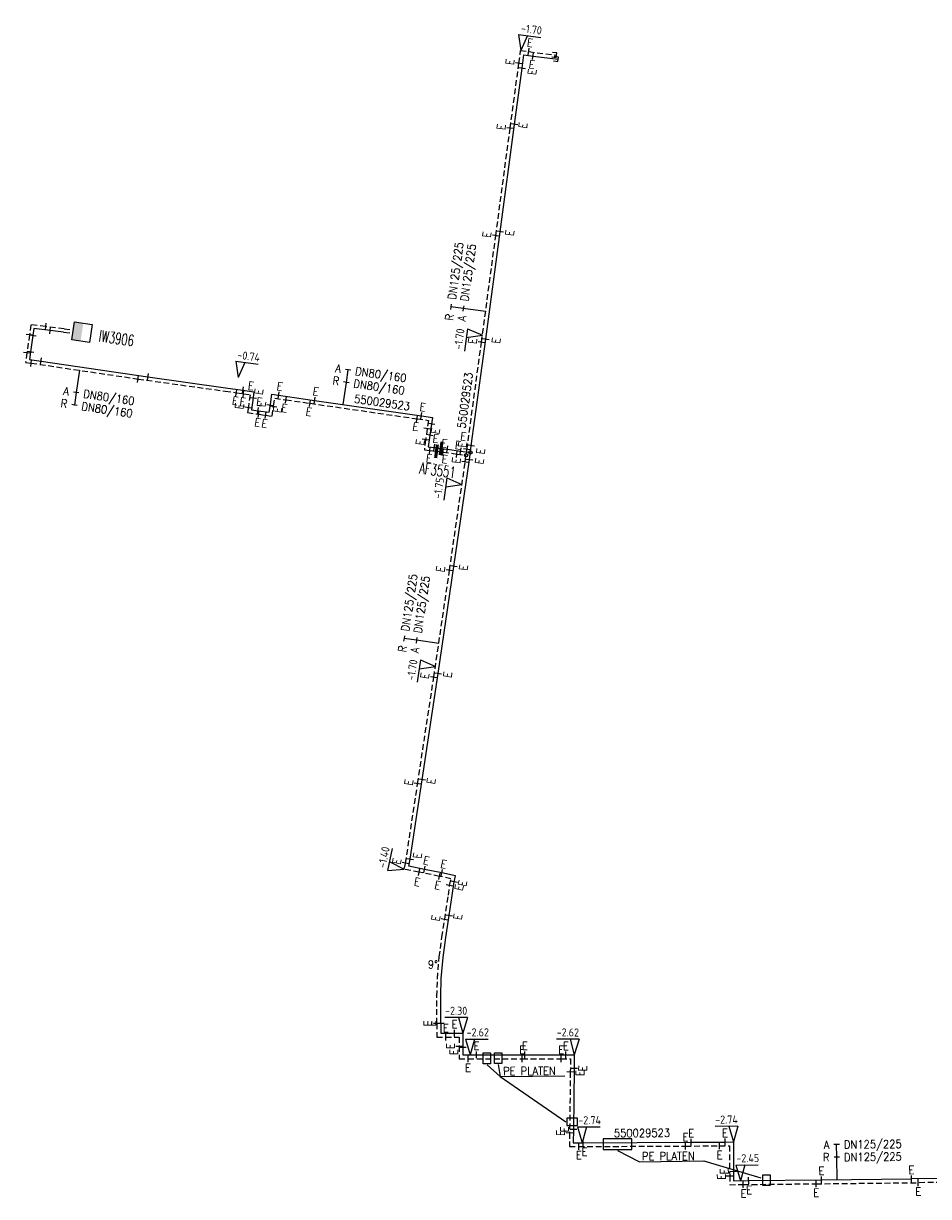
# Model space of a CAD drawing. Header units: millimetres. Extents: x 0 to 118318689, y 0 to 490460760.
# Tile 52 of 117: x 117415431 to 117515986, y 485517625 to 485647924. Entities that reach past the tile are written whole.
import ezdxf
from ezdxf.enums import TextEntityAlignment as Align

# ---------------------------------------------------------------- set-up
doc = ezdxf.new("R2010")
doc.units = ezdxf.units.MM
doc.header["$LTSCALE"] = 200
doc.linetypes.add('HIDDEN2', pattern=[4.7625, 3.175, -1.5875])
doc.layers.get('0').update_dxf_attribs({"color": 8})
for name, color, linetype in [('WT-C-AFSLUITER', 7, 'Continuous'), ('WT-C-kastWM', 7, 'Continuous'), ('WT-C-mof', 7, 'Continuous'), ('WT-C-tstuk', 7, 'Continuous'), ('WT-I-diam', 7, 'Continuous'), ('WT-I-info', 7, 'Continuous'), ('WT-I-NAP', 7, 'Continuous'), ('WT-L-aanvoer', 6, 'Continuous'), ('WT-L-retour', 6, 'HIDDEN2')]:
    doc.layers.add(name, color=color, linetype=linetype)
doc.styles.add('DIN17', font='ROMANS.SHX', dxfattribs={"width": 0.9})
doc.styles.add('ISOCP', font='ISOCP.SHX')

# ---------------------------------------------------------------- blocks, each defined once
blk = doc.blocks.new('LR-smof')
at = {"color": 0, "linetype": 'ByBlock', "lineweight": -2}
blk.add_lwpolyline([(1, 0.5), (0, 0.5), (0, -0.5), (1, -0.5)], dxfattribs=at)
blk = doc.blocks.new('LR-AFS')
at = {"color": 0, "lineweight": -3, "const_width": 0.7}
blk.add_lwpolyline([(0, -1.5), (0, 1.5)], dxfattribs=at)
at = {"color": 7, "linetype": 'ByBlock', "lineweight": -2, "style": 'DIN17', "width": 0.9}
blk.add_attdef('*1', text='', height=2.5, dxfattribs=at).set_placement((0, 5), align=Align.MIDDLE)
at = {"color": 0, "linetype": 'ByBlock', "lineweight": -2, "style": 'DIN17', "width": 0.3, "flags": 1}
for tag, p in [('*2', (2.5, 1.5)), ('OCODE', (-7.5, -2.5)), ('NCODE', (-2.5, -2.5)), ('BC', (2.5, -2.5)), ('RK', (7.5, -2.5)), ('ST', (-7.5, -5)), ('VCODE', (-2.5, -5)), ('NIVO', (2.5, -5)), ('IMM', (7.5, -5)), ('FABR', (-7.5, -7.5)), ('TYPE', (-2.5, -7.5)), ('OPBOUW', (2.5, -7.5)), ('BEDIEN', (7.5, -7.5)), ('VERTR', (-7.5, -10)), ('OPBLEN', (-2.5, -10)), ('HULPST', (2.5, -10)), ('VERLSP', (7.5, -10)), ('DEKM', (-7.5, -12.5)), ('PDATUM', (-2.5, -12.5)), ('OPM', (2.5, -12.5)), ('BORD', (7.5, -12.5)), ('BORDL', (-7.5, -15)), ('BORDX', (-2.5, -15)), ('BORDY', (2.5, -15)), ('BORDZ', (7.5, -15))]:
    blk.add_attdef(tag, text='', height=1.8, dxfattribs=at).set_placement(p, align=Align.MIDDLE)
blk = doc.blocks.new('LR-DIAB2')
at = {"color": 0, "linetype": 'Continuous', "lineweight": -3}
blk.add_line((0, 5), (0, 7.8), dxfattribs=at)
at = {"color": 0, "lineweight": -3}
blk.add_line((0, 0), (0, 5), dxfattribs=at)
for points in [[(0.61, 7.8), (0, 7.8), (-0.61, 7.8)], [(0.61, 5), (0, 5), (-0.61, 5)]]:
    blk.add_lwpolyline(points, dxfattribs=at)
at = {"color": 1, "lineweight": -3, "style": 'DIN17', "width": 0.9}
for tag, p in [('*1', (-1.61, 7.8)), ('*2', (-1.61, 5.02))]:
    blk.add_attdef(tag, text='', height=1.8, dxfattribs=at).set_placement(p, align=Align.MIDDLE_RIGHT)
for tag, p in [('*11', (1.61, 7.8)), ('*12', (1.61, 5))]:
    blk.add_attdef(tag, text='', height=1.8, dxfattribs=at).set_placement(p, align=Align.MIDDLE_LEFT)
blk = doc.blocks.new('nap1')
at = {"color": 0, "linetype": 'Continuous'}
for p, q in [((-1, 3.5), (0, 0)), ((-1, 3.5), (4, 3.5)), ((1, 3.5), (0, 0))]:
    blk.add_line(p, q, dxfattribs=at)
at = {"color": 0, "linetype": 'Continuous', "style": 'ISOCP'}
for tag, p in [('*1', (1.7, 5)), ('*2', (4, 1.5))]:
    blk.add_attdef(tag, text='', height=1.8, dxfattribs=at).set_placement(p, align=Align.MIDDLE)
blk = doc.blocks.new('nap2')
at = {"color": 0, "linetype": 'Continuous'}
for p, q in [((1, 3.5), (-4, 3.5)), ((-1, 3.5), (0, 0)), ((1, 3.5), (0, 0))]:
    blk.add_line(p, q, dxfattribs=at)
at = {"color": 0, "linetype": 'Continuous', "style": 'ISOCP'}
for tag, p in [('*1', (-1.5, 5)), ('*2', (-4, 1.5))]:
    blk.add_attdef(tag, text='', height=1.8, dxfattribs=at).set_placement(p, align=Align.MIDDLE)
blk = doc.blocks.new('LR-hyp')
at = {"color": 7, "linetype": 'ByBlock', "lineweight": -3, "style": 'DIN17', "width": 0.9}
blk.add_attdef('*1', text='', height=1.8, dxfattribs=at).set_placement((0, 0), align=Align.MIDDLE)
at = {"color": 7, "linetype": 'ByBlock', "lineweight": -2, "style": 'DIN17', "width": 0.9, "flags": 1}
blk.add_attdef('*2', text='', height=1.8, dxfattribs=at).set_placement((0, -5), align=Align.MIDDLE)
blk = doc.blocks.new('LR-tsb')
blk.add_circle((0, 0), 0.375)
blk = doc.blocks.new('LR-mofD')
at = {"color": 0, "linetype": 'ByBlock', "lineweight": -2}
blk.add_line((0, -0.75), (0, 0.75), dxfattribs=at)
at = {"color": 1, "linetype": 'ByBlock', "lineweight": -3, "style": 'DIN17', "width": 0.9}
blk.add_attdef('*1', text='', height=1.8, dxfattribs=at).set_placement((0, 2), align=Align.MIDDLE)
blk = doc.blocks.new('LR-mof')
at = {"color": 0, "linetype": 'ByBlock', "lineweight": -2}
blk.add_line((0, -0.75), (0, 0.75), dxfattribs=at)
blk = doc.blocks.new('LR-DIAO2')
at = {"color": 0, "lineweight": -3}
blk.add_line((0, 0), (0, -5), dxfattribs=at)
at = {"color": 0, "linetype": 'Continuous', "lineweight": -3}
blk.add_line((0, -5), (0, -7.8), dxfattribs=at)
at = {"color": 0, "lineweight": -3}
for points in [[(0.61, -5), (0, -5), (-0.61, -5)], [(0.61, -7.8), (0, -7.8), (-0.61, -7.8)]]:
    blk.add_lwpolyline(points, dxfattribs=at)
at = {"color": 1, "lineweight": -3, "style": 'DIN17', "width": 0.9}
for tag, p in [('*1', (-1.61, -5)), ('*2', (-1.61, -7.78))]:
    blk.add_attdef(tag, text='', height=1.8, dxfattribs=at).set_placement(p, align=Align.MIDDLE_RIGHT)
for tag, p in [('*11', (1.61, -5)), ('*12', (1.61, -7.8))]:
    blk.add_attdef(tag, text='', height=1.8, dxfattribs=at).set_placement(p, align=Align.MIDDLE_LEFT)
blk = doc.blocks.new('LR-kastWM')
at = {"color": 0, "linetype": 'ByBlock', "lineweight": -3}
blk.add_lwpolyline([(-2, 2), (2, 2), (2, -2), (-2, -2)], close=True, dxfattribs=at)
at = {"color": 0}
blk.add_solid([(-2, -2), (0, -2), (-2, 2), (0, 2)], dxfattribs=at)
at = {"color": 7, "linetype": 'ByBlock', "lineweight": -3, "style": 'DIN17', "width": 0.7}
for tag, p in [('*1', (0, 5)), ('*2', (0, -5))]:
    blk.add_attdef(tag, text='', height=2.5, dxfattribs=at).set_placement(p, align=Align.MIDDLE)
at = {"color": 0, "linetype": 'ByBlock', "lineweight": -2, "style": 'DIN17', "width": 0.3, "flags": 1}
for tag, p in [('OCODE', (4.5, 1.25)), ('NCODE', (9.5, 1.25)), ('BC', (14.5, 1.25)), ('RK', (19.5, 1.25)), ('ST', (4.5, -1.25)), ('VCODE', (9.5, -1.25)), ('NIVO', (14.5, -1.25)), ('IMM', (19.5, -1.25))]:
    blk.add_attdef(tag, text='', height=1.8, dxfattribs=at).set_placement(p, align=Align.MIDDLE)

msp = doc.modelspace()

# ---------------------------------------------------------------- linework, layer by layer
at = {"layer": 'WT-I-info'}
for p, q in [((117466520, 485532382), (117466520, 485533582)), ((117466520, 485533582), (117467320, 485533582)), ((117467320, 485533582), (117467320, 485532382)), ((117467766, 485532391), (117467766, 485533591)), ((117467766, 485533591), (117468566, 485533591)), ((117468566, 485532391), (117467766, 485532391)), ((117468566, 485533591), (117468566, 485532391)), ((117467320, 485532382), (117466520, 485532382)), ((117468392, 485530944), (117466947, 485532264)), ((117468165, 485532297), (117468392, 485530944)), ((117468392, 485530944), (117475593, 485531032)), ((117468392, 485530944), (117475680, 485525932)), ((117475788, 485526313), (117475788, 485525513)), ((117476988, 485526313), (117475788, 485526313)), ((117476988, 485525513), (117476988, 485526313)), ((117475788, 485525513), (117476988, 485525513)), ((117483038, 485524032), (117479838, 485524032)), ((117479838, 485524032), (117479838, 485522832)), ((117483038, 485522832), (117483038, 485524032)), ((117479838, 485522832), (117483038, 485522832)), ((117483827, 485521488), (117481448, 485522707)), ((117483827, 485521488), (117491028, 485521576)), ((117491028, 485521576), (117497337, 485519701)), ((117497584, 485518848), (117497584, 485520048)), ((117497584, 485520048), (117498384, 485520048)), ((117498384, 485520048), (117498384, 485518848)), ((117498384, 485518848), (117497584, 485518848))]:
    msp.add_line(p, q, dxfattribs=at)
at = {"layer": 'WT-L-aanvoer'}
for p, q in [((117470830, 485642944), (117471032, 485644438)), ((117471032, 485644438), (117472051, 485644302)), ((117472051, 485644302), (117474839, 485643945)), ((117469987, 485636718), (117470830, 485642944)), ((117468394, 485624789), (117469987, 485636718)), ((117466792, 485612850), (117468394, 485624789)), ((117416489, 485613248), (117416202, 485611443)), ((117416584, 485614034), (117416489, 485613248)), ((117418393, 485613815), (117416584, 485614034)), ((117419890, 485613632), (117418393, 485613815)), ((117419890, 485613632), (117420591, 485613543)), ((117465187, 485601015), (117466792, 485612850)), ((117416202, 485611443), (117416089, 485610605)), ((117416089, 485610605), (117417395, 485610424)), ((117417395, 485610424), (117429261, 485608659)), ((117429261, 485608659), (117437894, 485607464)), ((117437894, 485607464), (117439813, 485607187)), ((117439813, 485607187), (117441041, 485607009)), ((117441041, 485607009), (117440950, 485606377)), ((117442865, 485605595), (117443029, 485606732)), ((117443029, 485606732), (117443771, 485606625)), ((117440950, 485606377), (117440754, 485605022)), ((117442741, 485604735), (117442865, 485605595)), ((117443771, 485606625), (117447772, 485606047)), ((117447772, 485606047), (117459650, 485604330)), ((117440754, 485605022), (117441505, 485604913)), ((117441505, 485604913), (117442741, 485604735)), ((117459650, 485604330), (117460869, 485604154)), ((117460869, 485604154), (117460563, 485602194)), ((117460563, 485602194), (117460398, 485600908)), ((117460398, 485600908), (117461085, 485600817)), ((117461085, 485600817), (117461829, 485600717)), ((117461829, 485600717), (117462520, 485600625)), ((117462520, 485600625), (117464011, 485600425)), ((117464011, 485600425), (117465086, 485600281)), ((117464971, 485599457), (117465187, 485601015)), ((117463257, 485587617), (117464971, 485599457)), ((117461510, 485575715), (117463257, 485587617)), ((117459715, 485563914), (117461510, 485575715)), ((117458390, 485555094), (117459715, 485563914)), ((117458246, 485554314), (117458390, 485555094)), ((117459998, 485553958), (117458246, 485554314)), ((117461908, 485553570), (117459998, 485553958)), ((117463424, 485553262), (117461908, 485553570)), ((117463290, 485552568), (117463424, 485553262)), ((117463066, 485551050), (117463290, 485552568)), ((117462725, 485548827), (117463066, 485551050)), ((117462341, 485546391), (117462725, 485548827)), ((117462049, 485544194), (117462341, 485546391)), ((117461857, 485541827), (117462049, 485544194)), ((117461792, 485539872), (117461857, 485541827)), ((117461794, 485536856), (117461792, 485539872)), ((117461794, 485536856), (117461794, 485535760)), ((117461794, 485535760), (117463323, 485535761)), ((117463323, 485535761), (117464256, 485535762)), ((117464256, 485535762), (117464257, 485534222)), ((117464257, 485534222), (117464258, 485533363)), ((117464258, 485533363), (117465774, 485533361)), ((117465774, 485533361), (117471125, 485533354)), ((117471125, 485533354), (117475704, 485533348)), ((117475704, 485533348), (117476633, 485533347)), ((117476633, 485533347), (117476616, 485531844)), ((117476616, 485531844), (117476539, 485525067)), ((117476539, 485525067), (117476522, 485523599)), ((117476522, 485523599), (117477624, 485523604)), ((117477624, 485523604), (117489614, 485523659)), ((117489614, 485523659), (117493375, 485523679)), ((117493375, 485523679), (117494300, 485523683)), ((117494300, 485523683), (117494314, 485520425)), ((117494314, 485520425), (117494318, 485519372)), ((117494318, 485519372), (117496000, 485519390)), ((117496000, 485519390), (117504093, 485519474)), ((117504093, 485519474), (117514093, 485519579)), ((117519382, 485519642), (117514093, 485519579))]:
    msp.add_line(p, q, dxfattribs=at)
at = {"layer": 'WT-L-retour'}
for p, q in [((117470477, 485643506), (117470668, 485644916)), ((117470668, 485644916), (117471572, 485644794)), ((117471572, 485644794), (117474658, 485644396)), ((117469501, 485636292), (117470477, 485643506)), ((117467906, 485624342), (117469501, 485636292)), ((117466318, 485612517), (117467906, 485624342)), ((117416119, 485613349), (117415803, 485611339)), ((117416253, 485614457), (117416119, 485613349)), ((117417911, 485614257), (117416253, 485614457)), ((117419937, 485614009), (117417911, 485614257)), ((117419937, 485614009), (117420645, 485613919)), ((117464703, 485600617), (117466318, 485612517)), ((117415803, 485611339), (117415663, 485610278)), ((117415663, 485610278), (117416294, 485610195)), ((117416294, 485610195), (117428163, 485608432)), ((117428163, 485608432), (117437840, 485607089)), ((117437840, 485607089), (117439083, 485606908)), ((117439083, 485606908), (117439876, 485606794)), ((117439876, 485606794), (117440611, 485606688)), ((117440611, 485606688), (117440416, 485605340)), ((117443062, 485604304), (117443227, 485605441)), ((117443227, 485605441), (117443351, 485606302)), ((117443351, 485606302), (117444588, 485606123)), ((117444588, 485606123), (117447279, 485605734)), ((117447279, 485605734), (117459158, 485604017)), ((117440416, 485605340), (117440323, 485604700)), ((117440323, 485604700), (117441569, 485604520)), ((117441569, 485604520), (117442316, 485604412)), ((117442316, 485604412), (117443062, 485604304)), ((117459158, 485604017), (117460429, 485603833)), ((117460429, 485603833), (117460108, 485601677)), ((117460108, 485601677), (117459973, 485600582)), ((117459973, 485600582), (117460579, 485600501)), ((117460579, 485600501), (117461321, 485600402)), ((117461321, 485600402), (117462040, 485600305)), ((117462040, 485600305), (117463574, 485600100)), ((117464510, 485599230), (117464703, 485600617)), ((117462763, 485587177), (117464510, 485599230)), ((117463574, 485600100), (117464612, 485599961)), ((117461020, 485575313), (117462763, 485587177)), ((117459220, 485563479), (117461020, 485575313)), ((117457880, 485554650), (117459220, 485563479)), ((117457745, 485553982), (117457880, 485554650)), ((117459391, 485553647), (117457745, 485553982)), ((117461651, 485553189), (117459391, 485553647)), ((117462927, 485552930), (117461651, 485553189)), ((117462646, 485551114), (117462779, 485552162)), ((117462779, 485552162), (117462927, 485552930)), ((117462229, 485548396), (117462646, 485551114)), ((117461920, 485546452), (117462229, 485548396)), ((117461626, 485544239), (117461920, 485546452)), ((117461432, 485541851), (117461626, 485544239)), ((117461367, 485539879), (117461432, 485541851)), ((117461369, 485536846), (117461367, 485539879)), ((117461369, 485536846), (117461369, 485535335)), ((117461369, 485535335), (117462347, 485535336)), ((117462347, 485535336), (117463832, 485535337)), ((117463832, 485535337), (117463832, 485534327)), ((117463832, 485534327), (117463833, 485532938)), ((117463833, 485532938), (117464847, 485532937)), ((117464847, 485532937), (117470826, 485532929)), ((117470826, 485532929), (117475161, 485532924)), ((117475161, 485532924), (117476203, 485532923)), ((117476203, 485532923), (117476187, 485531462)), ((117476187, 485531462), (117476109, 485524682)), ((117476109, 485524682), (117476092, 485523172)), ((117476092, 485523172), (117477119, 485523177)), ((117477119, 485523177), (117488992, 485523231)), ((117488992, 485523231), (117492756, 485523250)), ((117492756, 485523250), (117493877, 485523256)), ((117493877, 485523256), (117493891, 485519921)), ((117493891, 485519921), (117493895, 485518943)), ((117493895, 485518943), (117495382, 485518959)), ((117495382, 485518959), (117503491, 485519043)), ((117503491, 485519043), (117514830, 485519163)), ((117519387, 485519217), (117514830, 485519163))]:
    msp.add_line(p, q, dxfattribs=at)

# ---------------------------------------------------------------- block references
at = {"layer": 'WT-C-AFSLUITER', "linetype": 'Continuous'}
ref = msp.add_blockref('LR-AFS', (117461829, 485600717), dxfattribs=dict(at, xscale=500, yscale=500, zscale=500, rotation=352.378))
ref.add_attrib('*1', 'AF3551', dxfattribs={"layer": '0', "color": 7, "linetype": 'ByBlock', "lineweight": -2, "height": 1250, "rotation": 352.378, "style": 'DIN17', "width": 0.65}).set_placement((117461437, 485598298), align=Align.MIDDLE)
at = {"layer": 'WT-C-AFSLUITER', "linetype": 'Continuous', "xscale": 500, "yscale": 500, "zscale": 500, "rotation": 352.378}
msp.add_blockref('LR-AFS', (117461321, 485600402), dxfattribs=at)
at = {"layer": 'WT-C-kastWM', "linetype": 'Continuous'}
ref = msp.add_blockref('LR-kastWM', (117421929, 485613640), dxfattribs=dict(at, xscale=500, yscale=500, zscale=500, rotation=351.5380047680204))
ref.add_attrib('*1', 'IW3906', dxfattribs={"layer": '0', "color": 7, "linetype": 'ByBlock', "lineweight": -3, "height": 1250, "rotation": 351.538, "style": 'DIN17', "width": 0.65}).set_placement((117425774, 485612958), align=Align.MIDDLE)
at = {"layer": 'WT-C-mof'}
for p, xscale, yscale, zscale, rotation in [((117471572, 485644794), 500, 500, 500, 352.2953000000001), ((117470477, 485643506), 500, 500, 500, 82.29530000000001), ((117469501, 485636292), 500, 500, 500, 82.39580000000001), ((117467906, 485624342), 500, 500, 500, 82.3529), ((117466318, 485612517), 500, 500, 500, 82.27789999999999), ((117443771, 485606625), 500.0000000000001, 500.0000000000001, 500.0000000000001, 351.7767), ((117447772, 485606047), 500.0000000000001, 500.0000000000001, 500.0000000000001, 351.7767), ((117440405, 485605265), 499.9999999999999, 499.9999999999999, 499.9999999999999, 81.7767), ((117441505, 485604913), 500.0000000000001, 500.0000000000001, 500.0000000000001, 351.7767), ((117442855, 485605522), 499.9999999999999, 499.9999999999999, 499.9999999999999, 81.7767), ((117459650, 485604330), 500.0000000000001, 500.0000000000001, 500.0000000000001, 351.7767), ((117461085, 485600817), 500, 500, 500, 352.378), ((117462040, 485600305), 500, 500, 500, 352.378), ((117463574, 485600100), 500, 500, 500, 352.378), ((117465187, 485601015), 500, 500, 500, 82.27789999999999), ((117464510, 485599230), 500, 500, 500, 81.75700000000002), ((117462763, 485587177), 500, 500, 500, 81.64509999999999), ((117461020, 485575313), 500, 500, 500, 81.3479), ((117459220, 485563479), 500, 500, 500, 81.4567), ((117457880, 485554650), 500, 500, 500, 78.52369999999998), ((117459998, 485553958), 500, 500, 500, 348.5237), ((117461908, 485553570), 500, 500, 500, 348.5237), ((117462227, 485548395), 500, 500, 500, 81.0238), ((117461369, 485536846), 500, 500, 500, 89.98890000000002), ((117461794, 485536856), 500, 500, 500, 89.9725), ((117462347, 485535336), 500, 500, 500, 0.0322), ((117463323, 485535761), 500, 500, 500, 0.0322), ((117465774, 485533361), 500, 500, 500, 359.9279000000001), ((117470826, 485532929), 500, 500, 500, 359.9279000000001), ((117471125, 485533354), 500, 500, 500, 359.9279000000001), ((117475161, 485532924), 500, 500, 500, 359.9279000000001), ((117475704, 485533348), 500, 500, 500, 359.9279000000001), ((117476109, 485524682), 500, 500, 500, 89.34550000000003), ((117476539, 485525067), 500, 500, 500, 89.34550000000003), ((117488992, 485523231), 500, 500, 500, 0.2625), ((117489614, 485523659), 500, 500, 500, 0.2988999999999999), ((117493375, 485523679), 500, 500, 500, 0.2988999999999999), ((117504093, 485519474), 500, 500, 500, 0.5777), ((117514093, 485519579), 500, 500, 500, 0.6028999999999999)]:
    msp.add_blockref('LR-mofD', p, dxfattribs=dict(at, xscale=xscale, yscale=yscale, zscale=zscale, rotation=rotation)).add_auto_attribs({'*1': 'E'})
ref = msp.add_blockref('LR-mofD', (117472051, 485644302), dxfattribs=dict(at, xscale=500, yscale=500, zscale=500, rotation=352.6943))
ref.add_attrib('*1', 'E', dxfattribs={"layer": '0', "color": 1, "linetype": 'ByBlock', "lineweight": -3, "height": 900, "rotation": 352.6943, "style": 'DIN17', "width": 0.9}).set_placement((117471917, 485643363), align=Align.MIDDLE)
at = {"layer": 'WT-C-mof', "linetype": 'Continuous', "xscale": 500, "yscale": 500, "zscale": 500}
for name, p, rotation in [('LR-smof', (117474658, 485644396), 172.6943), ('LR-smof', (117474839, 485643945), 172.6943), ('LR-mof', (117417911, 485614257), 353.1218), ('LR-mof', (117416119, 485613349), 83.1218), ('LR-mof', (117416489, 485613248), 80.9651), ('LR-mof', (117418393, 485613815), 352.9984), ('LR-mof', (117415803, 485611339), 82.48260000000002), ('LR-mof', (117416202, 485611443), 80.9651), ('LR-mof', (117416294, 485610195), 352.4826), ('LR-mof', (117417395, 485610424), 351.5075), ('LR-mof', (117428163, 485608432), 351.5075), ('LR-mof', (117429261, 485608659), 352.121), ('LR-mof', (117460290, 485602914), 81.52109999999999), ('LR-mof', (117460756, 485603429), 81.1041)]:
    msp.add_blockref(name, p, dxfattribs=dict(at, rotation=rotation))
at = {"layer": 'WT-C-mof'}
ref = msp.add_blockref('LR-mofD', (117470830, 485642944), dxfattribs=dict(at, xscale=500, yscale=500, zscale=500, rotation=82.29530000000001))
ref.add_attrib('*1', 'E', dxfattribs={"layer": '0', "color": 1, "linetype": 'ByBlock', "lineweight": -3, "height": 900, "rotation": 82.2953, "style": 'DIN17', "width": 0.9}).set_placement((117471948, 485642538), align=Align.MIDDLE)
ref = msp.add_blockref('LR-mofD', (117469987, 485636718), dxfattribs=dict(at, xscale=500, yscale=500, zscale=500, rotation=82.29530000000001))
ref.add_attrib('*1', 'E', dxfattribs={"layer": '0', "color": 1, "linetype": 'ByBlock', "lineweight": -3, "height": 900, "rotation": 82.2953, "style": 'DIN17', "width": 0.9}).set_placement((117470923, 485636591), align=Align.MIDDLE)
ref = msp.add_blockref('LR-mofD', (117468394, 485624789), dxfattribs=dict(at, xscale=500, yscale=500, zscale=500, rotation=82.39580000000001))
ref.add_attrib('*1', 'E', dxfattribs={"layer": '0', "color": 1, "linetype": 'ByBlock', "lineweight": -3, "height": 900, "rotation": 82.3958, "style": 'DIN17', "width": 0.9}).set_placement((117469453, 485624644), align=Align.MIDDLE)
ref = msp.add_blockref('LR-mofD', (117466792, 485612850), dxfattribs=dict(at, xscale=500, yscale=500, zscale=500, rotation=82.3529))
ref.add_attrib('*1', 'E', dxfattribs={"layer": '0', "color": 1, "linetype": 'ByBlock', "lineweight": -3, "height": 900, "rotation": 82.3529, "style": 'DIN17', "width": 0.9}).set_placement((117467940, 485612693), align=Align.MIDDLE)
ref = msp.add_blockref('LR-mofD', (117439813, 485607187), dxfattribs=dict(at, xscale=500.0000000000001, yscale=500.0000000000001, zscale=500.0000000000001, rotation=351.7767))
ref.add_attrib('*1', 'E', dxfattribs={"layer": '0', "color": 1, "linetype": 'ByBlock', "lineweight": -3, "height": 900, "rotation": 351.7767, "style": 'DIN17', "width": 0.9}).set_placement((117440718, 485607664), align=Align.MIDDLE)
ref = msp.add_blockref('LR-mofD', (117439083, 485606908), dxfattribs=dict(at, xscale=500.0000000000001, yscale=500.0000000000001, zscale=500.0000000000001, rotation=351.7767))
ref.add_attrib('*1', 'E', dxfattribs={"layer": '0', "color": 1, "linetype": 'ByBlock', "lineweight": -3, "height": 900, "rotation": 351.7767, "style": 'DIN17', "width": 0.9}).set_placement((117438953, 485606013), align=Align.MIDDLE)
ref = msp.add_blockref('LR-mofD', (117439876, 485606794), dxfattribs=dict(at, xscale=500.0000000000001, yscale=500.0000000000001, zscale=500.0000000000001, rotation=351.7767))
ref.add_attrib('*1', 'E', dxfattribs={"layer": '0', "color": 1, "linetype": 'ByBlock', "lineweight": -3, "height": 900, "rotation": 351.7767, "style": 'DIN17', "width": 0.9}).set_placement((117439783, 485605887), align=Align.MIDDLE)
ref = msp.add_blockref('LR-mofD', (117440939, 485606303), dxfattribs=dict(at, xscale=499.9999999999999, yscale=499.9999999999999, zscale=499.9999999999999, rotation=81.7767))
ref.add_attrib('*1', 'E', dxfattribs={"layer": '0', "color": 1, "linetype": 'ByBlock', "lineweight": -3, "height": 900, "rotation": 81.7767, "style": 'DIN17', "width": 0.9}).set_placement((117441565, 485607018), align=Align.MIDDLE)
ref = msp.add_blockref('LR-mofD', (117443217, 485605371), dxfattribs=dict(at, xscale=499.9999999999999, yscale=499.9999999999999, zscale=499.9999999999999, rotation=81.7767))
ref.add_attrib('*1', 'E', dxfattribs={"layer": '0', "color": 1, "linetype": 'ByBlock', "lineweight": -3, "height": 900, "rotation": 81.7767, "style": 'DIN17', "width": 0.9}).set_placement((117443662, 485605012), align=Align.MIDDLE)
ref = msp.add_blockref('LR-mofD', (117444588, 485606123), dxfattribs=dict(at, xscale=500.0000000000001, yscale=500.0000000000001, zscale=500.0000000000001, rotation=351.7767))
ref.add_attrib('*1', 'E', dxfattribs={"layer": '0', "color": 1, "linetype": 'ByBlock', "lineweight": -3, "height": 900, "rotation": 351.7767, "style": 'DIN17', "width": 0.9}).set_placement((117444420, 485605203), align=Align.MIDDLE)
ref = msp.add_blockref('LR-mofD', (117447279, 485605734), dxfattribs=dict(at, xscale=500.0000000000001, yscale=500.0000000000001, zscale=500.0000000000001, rotation=351.7767))
ref.add_attrib('*1', 'E', dxfattribs={"layer": '0', "color": 1, "linetype": 'ByBlock', "lineweight": -3, "height": 900, "rotation": 351.7767, "style": 'DIN17', "width": 0.9}).set_placement((117447143, 485604802), align=Align.MIDDLE)
ref = msp.add_blockref('LR-mofD', (117441569, 485604520), dxfattribs=dict(at, xscale=500.0000000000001, yscale=500.0000000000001, zscale=500.0000000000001, rotation=351.7767))
ref.add_attrib('*1', 'E', dxfattribs={"layer": '0', "color": 1, "linetype": 'ByBlock', "lineweight": -3, "height": 900, "rotation": 351.7767, "style": 'DIN17', "width": 0.9}).set_placement((117441437, 485603601), align=Align.MIDDLE)
ref = msp.add_blockref('LR-mofD', (117442324, 485604413), dxfattribs=dict(at, xscale=500.0000000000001, yscale=500.0000000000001, zscale=500.0000000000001, rotation=351.7767))
ref.add_attrib('*1', 'E', dxfattribs={"layer": '0', "color": 1, "linetype": 'ByBlock', "lineweight": -3, "height": 900, "rotation": 351.7767, "style": 'DIN17', "width": 0.9}).set_placement((117442210, 485603492), align=Align.MIDDLE)
ref = msp.add_blockref('LR-mofD', (117459158, 485604017), dxfattribs=dict(at, xscale=500.0000000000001, yscale=500.0000000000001, zscale=500.0000000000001, rotation=351.7767))
ref.add_attrib('*1', 'E', dxfattribs={"layer": '0', "color": 1, "linetype": 'ByBlock', "lineweight": -3, "height": 900, "rotation": 351.7767, "style": 'DIN17', "width": 0.9}).set_placement((117458998, 485603142), align=Align.MIDDLE)
ref = msp.add_blockref('LR-mofD', (117460563, 485602194), dxfattribs=dict(at, xscale=500, yscale=500, zscale=500, rotation=81.10410000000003))
ref.add_attrib('*1', 'E', dxfattribs={"layer": '0', "color": 1, "linetype": 'ByBlock', "lineweight": -3, "height": 900, "rotation": 81.1041, "style": 'DIN17', "width": 0.9}).set_placement((117461199, 485602638), align=Align.MIDDLE)
ref = msp.add_blockref('LR-mofD', (117460108, 485601677), dxfattribs=dict(at, xscale=500, yscale=500, zscale=500, rotation=81.52109999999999))
ref.add_attrib('*1', 'E', dxfattribs={"layer": '0', "color": 1, "linetype": 'ByBlock', "lineweight": -3, "height": 900, "rotation": 81.5211, "style": 'DIN17', "width": 0.9}).set_placement((117459513, 485601406), align=Align.MIDDLE)
ref = msp.add_blockref('LR-mofD', (117464011, 485600425), dxfattribs=dict(at, xscale=500, yscale=500, zscale=500, rotation=352.378))
ref.add_attrib('*1', 'E', dxfattribs={"layer": '0', "color": 1, "linetype": 'ByBlock', "lineweight": -3, "height": 900, "rotation": 352.378, "style": 'DIN17', "width": 0.9}).set_placement((117464295, 485602060), align=Align.MIDDLE)
ref = msp.add_blockref('LR-mofD', (117460579, 485600501), dxfattribs=dict(at, xscale=500, yscale=500, zscale=500, rotation=352.378))
ref.add_attrib('*1', 'E', dxfattribs={"layer": '0', "color": 1, "linetype": 'ByBlock', "lineweight": -3, "height": 900, "rotation": 352.378, "style": 'DIN17', "width": 0.9}).set_placement((117460478, 485599619), align=Align.MIDDLE)
ref = msp.add_blockref('LR-mofD', (117462520, 485600625), dxfattribs=dict(at, xscale=500, yscale=500, zscale=500, rotation=352.378))
ref.add_attrib('*1', 'E', dxfattribs={"layer": '0', "color": 1, "linetype": 'ByBlock', "lineweight": -3, "height": 900, "rotation": 352.378, "style": 'DIN17', "width": 0.9}).set_placement((117462229, 485599533), align=Align.MIDDLE)
ref = msp.add_blockref('LR-mofD', (117464703, 485600617), dxfattribs=dict(at, xscale=500, yscale=500, zscale=500, rotation=82.0936))
ref.add_attrib('*1', 'E', dxfattribs={"layer": '0', "color": 1, "linetype": 'ByBlock', "lineweight": -3, "height": 900, "rotation": 82.0936, "style": 'DIN17', "width": 0.9}).set_placement((117466224, 485600407), align=Align.MIDDLE)
ref = msp.add_blockref('LR-mofD', (117464971, 485599457), dxfattribs=dict(at, xscale=500, yscale=500, zscale=500, rotation=82.0936))
ref.add_attrib('*1', 'E', dxfattribs={"layer": '0', "color": 1, "linetype": 'ByBlock', "lineweight": -3, "height": 900, "rotation": 82.0936, "style": 'DIN17', "width": 0.9}).set_placement((117466087, 485599303), align=Align.MIDDLE)
ref = msp.add_blockref('LR-mofD', (117463257, 485587617), dxfattribs=dict(at, xscale=500, yscale=500, zscale=500, rotation=81.75700000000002))
ref.add_attrib('*1', 'E', dxfattribs={"layer": '0', "color": 1, "linetype": 'ByBlock', "lineweight": -3, "height": 900, "rotation": 81.757, "style": 'DIN17', "width": 0.9}).set_placement((117464312, 485587483), align=Align.MIDDLE)
ref = msp.add_blockref('LR-mofD', (117461510, 485575715), dxfattribs=dict(at, xscale=500, yscale=500, zscale=500, rotation=81.64509999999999))
ref.add_attrib('*1', 'E', dxfattribs={"layer": '0', "color": 1, "linetype": 'ByBlock', "lineweight": -3, "height": 900, "rotation": 81.6451, "style": 'DIN17', "width": 0.9}).set_placement((117462558, 485575585), align=Align.MIDDLE)
ref = msp.add_blockref('LR-mofD', (117459715, 485563914), dxfattribs=dict(at, xscale=500, yscale=500, zscale=500, rotation=81.3479))
ref.add_attrib('*1', 'E', dxfattribs={"layer": '0', "color": 1, "linetype": 'ByBlock', "lineweight": -3, "height": 900, "rotation": 81.3479, "style": 'DIN17', "width": 0.9}).set_placement((117460724, 485563760), align=Align.MIDDLE)
ref = msp.add_blockref('LR-mofD', (117458390, 485555094), dxfattribs=dict(at, xscale=500, yscale=500, zscale=500, rotation=81.4567))
ref.add_attrib('*1', 'E', dxfattribs={"layer": '0', "color": 1, "linetype": 'ByBlock', "lineweight": -3, "height": 900, "rotation": 81.4567, "style": 'DIN17', "width": 0.9}).set_placement((117459194, 485555492), align=Align.MIDDLE)
ref = msp.add_blockref('LR-mofD', (117459393, 485553647), dxfattribs=dict(at, xscale=500, yscale=500, zscale=500, rotation=348.5237))
ref.add_attrib('*1', 'E', dxfattribs={"layer": '0', "color": 1, "linetype": 'ByBlock', "lineweight": -3, "height": 900, "rotation": 348.5237, "style": 'DIN17', "width": 0.9}).set_placement((117459175, 485552570), align=Align.MIDDLE)
ref = msp.add_blockref('LR-mofD', (117461651, 485553189), dxfattribs=dict(at, xscale=500, yscale=500, zscale=500, rotation=348.5237))
ref.add_attrib('*1', 'E', dxfattribs={"layer": '0', "color": 1, "linetype": 'ByBlock', "lineweight": -3, "height": 900, "rotation": 348.5237, "style": 'DIN17', "width": 0.9}).set_placement((117461451, 485552203), align=Align.MIDDLE)
ref = msp.add_blockref('LR-mofD', (117462780, 485552162), dxfattribs=dict(at, xscale=500, yscale=500, zscale=500, rotation=79.1112))
ref.add_attrib('*1', 'E', dxfattribs={"layer": '0', "color": 1, "linetype": 'ByBlock', "lineweight": -3, "height": 900, "rotation": 79.1112, "style": 'DIN17', "width": 0.9}).set_placement((117463818, 485551928), align=Align.MIDDLE)
ref = msp.add_blockref('LR-mofD', (117463290, 485552568), dxfattribs=dict(at, xscale=500, yscale=500, zscale=500, rotation=79.1112))
ref.add_attrib('*1', 'E', dxfattribs={"layer": '0', "color": 1, "linetype": 'ByBlock', "lineweight": -3, "height": 900, "rotation": 79.1112, "style": 'DIN17', "width": 0.9}).set_placement((117464213, 485552420), align=Align.MIDDLE)
ref = msp.add_blockref('LR-mofD', (117462725, 485548827), dxfattribs=dict(at, xscale=500, yscale=500, zscale=500, rotation=81.2596))
ref.add_attrib('*1', 'E', dxfattribs={"layer": '0', "color": 1, "linetype": 'ByBlock', "lineweight": -3, "height": 900, "rotation": 81.2596, "style": 'DIN17', "width": 0.9}).set_placement((117463687, 485548689), align=Align.MIDDLE)
ref = msp.add_blockref('LR-mofD', (117463832, 485534327), dxfattribs=dict(at, xscale=500, yscale=500, zscale=500, rotation=270.0322))
ref.add_attrib('*1', 'E', dxfattribs={"layer": '0', "color": 1, "linetype": 'ByBlock', "lineweight": -3, "height": 900, "rotation": 90.0322, "style": 'DIN17', "width": 0.9}).set_placement((117462878, 485534342), align=Align.MIDDLE)
ref = msp.add_blockref('LR-mofD', (117464257, 485534222), dxfattribs=dict(at, xscale=500, yscale=500, zscale=500, rotation=270.0322))
ref.add_attrib('*1', 'E', dxfattribs={"layer": '0', "color": 1, "linetype": 'ByBlock', "lineweight": -3, "height": 900, "rotation": 90.0322, "style": 'DIN17', "width": 0.9}).set_placement((117463235, 485533672), align=Align.MIDDLE)
ref = msp.add_blockref('LR-mofD', (117464847, 485532937), dxfattribs=dict(at, xscale=500, yscale=500, zscale=500, rotation=359.9279000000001))
ref.add_attrib('*1', 'E', dxfattribs={"layer": '0', "color": 1, "linetype": 'ByBlock', "lineweight": -3, "height": 900, "rotation": 359.9279, "style": 'DIN17', "width": 0.9}).set_placement((117464820, 485531927), align=Align.MIDDLE)
ref = msp.add_blockref('LR-mofD', (117476187, 485531462), dxfattribs=dict(at, xscale=500, yscale=500, zscale=500, rotation=89.34550000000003))
ref.add_attrib('*1', 'E', dxfattribs={"layer": '0', "color": 1, "linetype": 'ByBlock', "lineweight": -3, "height": 900, "rotation": 89.3455, "style": 'DIN17', "width": 0.9}).set_placement((117477260, 485531328), align=Align.MIDDLE)
ref = msp.add_blockref('LR-mofD', (117476616, 485531844), dxfattribs=dict(at, xscale=500, yscale=500, zscale=500, rotation=89.34550000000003))
ref.add_attrib('*1', 'E', dxfattribs={"layer": '0', "color": 1, "linetype": 'ByBlock', "lineweight": -3, "height": 900, "rotation": 89.3455, "style": 'DIN17', "width": 0.9}).set_placement((117477562, 485531863), align=Align.MIDDLE)
ref = msp.add_blockref('LR-mofD', (117477119, 485523177), dxfattribs=dict(at, xscale=500, yscale=500, zscale=500, rotation=0.2625))
ref.add_attrib('*1', 'E', dxfattribs={"layer": '0', "color": 1, "linetype": 'ByBlock', "lineweight": -3, "height": 900, "rotation": 0.2625, "style": 'DIN17', "width": 0.9}).set_placement((117477139, 485522225), align=Align.MIDDLE)
ref = msp.add_blockref('LR-mofD', (117477624, 485523604), dxfattribs=dict(at, xscale=500, yscale=500, zscale=500, rotation=0.2625))
ref.add_attrib('*1', 'E', dxfattribs={"layer": '0', "color": 1, "linetype": 'ByBlock', "lineweight": -3, "height": 900, "rotation": 0.2625, "style": 'DIN17', "width": 0.9}).set_placement((117477764, 485522602), align=Align.MIDDLE)
ref = msp.add_blockref('LR-mofD', (117492756, 485523250), dxfattribs=dict(at, xscale=500, yscale=500, zscale=500, rotation=0.2988999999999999))
ref.add_attrib('*1', 'E', dxfattribs={"layer": '0', "color": 1, "linetype": 'ByBlock', "lineweight": -3, "height": 900, "rotation": 0.2989, "style": 'DIN17', "width": 0.9}).set_placement((117492778, 485522243), align=Align.MIDDLE)
ref = msp.add_blockref('LR-mofD', (117494314, 485520425), dxfattribs=dict(at, xscale=500, yscale=500, zscale=500, rotation=270.2404000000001))
ref.add_attrib('*1', 'E', dxfattribs={"layer": '0', "color": 1, "linetype": 'ByBlock', "lineweight": -3, "height": 900, "rotation": 90.2404, "style": 'DIN17', "width": 0.9}).set_placement((117493292, 485520425), align=Align.MIDDLE)
ref = msp.add_blockref('LR-mofD', (117493891, 485519921), dxfattribs=dict(at, xscale=500, yscale=500, zscale=500, rotation=270.2404000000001))
ref.add_attrib('*1', 'E', dxfattribs={"layer": '0', "color": 1, "linetype": 'ByBlock', "lineweight": -3, "height": 900, "rotation": 90.2404, "style": 'DIN17', "width": 0.9}).set_placement((117492971, 485519819), align=Align.MIDDLE)
ref = msp.add_blockref('LR-mofD', (117496000, 485519390), dxfattribs=dict(at, xscale=500, yscale=500, zscale=500, rotation=0.5941))
ref.add_attrib('*1', 'E', dxfattribs={"layer": '0', "color": 1, "linetype": 'ByBlock', "lineweight": -3, "height": 900, "rotation": 0.5941, "style": 'DIN17', "width": 0.9}).set_placement((117496045, 485518347), align=Align.MIDDLE)
ref = msp.add_blockref('LR-mofD', (117503491, 485519043), dxfattribs=dict(at, xscale=500, yscale=500, zscale=500, rotation=0.5941))
ref.add_attrib('*1', 'E', dxfattribs={"layer": '0', "color": 1, "linetype": 'ByBlock', "lineweight": -3, "height": 900, "rotation": 0.5941, "style": 'DIN17', "width": 0.9}).set_placement((117503493, 485518051), align=Align.MIDDLE)
ref = msp.add_blockref('LR-mofD', (117514830, 485519163), dxfattribs=dict(at, xscale=500, yscale=500, zscale=500, rotation=0.6072))
ref.add_attrib('*1', 'E', dxfattribs={"layer": '0', "color": 1, "linetype": 'ByBlock', "lineweight": -3, "height": 900, "rotation": 0.6072, "style": 'DIN17', "width": 0.9}).set_placement((117514848, 485518180), align=Align.MIDDLE)
ref = msp.add_blockref('LR-mofD', (117495382, 485518959), dxfattribs=dict(at, xscale=500, yscale=500, zscale=500, rotation=0.5941))
ref.add_attrib('*1', 'E', dxfattribs={"layer": '0', "color": 1, "linetype": 'ByBlock', "lineweight": -3, "height": 900, "rotation": 0.5941, "style": 'DIN17', "width": 0.9}).set_placement((117495421, 485517961), align=Align.MIDDLE)
at = {"layer": 'WT-C-tstuk', "linetype": 'Continuous', "xscale": 500, "yscale": 500, "zscale": 500}
for p, rotation in [((117464612, 485599961), 172.378), ((117465086, 485600281), 262.1216)]:
    msp.add_blockref('LR-tsb', p, dxfattribs=dict(at, rotation=rotation))
at = {"layer": 'WT-I-diam', "linetype": 'Continuous'}
for name, p, xscale, yscale, zscale, rotation, values in [('LR-DIAB2', (117466777, 485615935), 500, 500, 500, 82.35169653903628, {'*1': 'R', '*11': 'DN125/225', '*2': 'A', '*12': 'DN125/225'}), ('LR-DIAO2', (117421664, 485609397), 500, 500, 500, 351.5534513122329, {'*1': 'A', '*11': 'DN80/160', '*2': 'R', '*12': 'DN80/160'}), ('LR-DIAB2', (117450947, 485605588), 499.9999999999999, 499.9999999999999, 499.9999999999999, 351.7766874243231, {'*1': 'A', '*11': 'DN80/160', '*2': 'R', '*12': 'DN80/160'}), ('LR-DIAB2', (117461568, 485579044), 500, 500, 500, 81.6397248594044, {'*1': 'R', '*11': 'DN125/225', '*2': 'A', '*12': 'DN125/225'}), ('LR-DIAB2', (117505818, 485519492), 500, 500, 500, 0.602866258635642, {'*1': 'A', '*11': 'DN125/225', '*2': 'R', '*12': 'DN125/225'})]:
    msp.add_blockref(name, p, dxfattribs=dict(at, xscale=xscale, yscale=yscale, zscale=zscale, rotation=rotation)).add_auto_attribs(values)
at = {"layer": 'WT-I-info', "linetype": 'Continuous'}
ref = msp.add_blockref('LR-hyp', (117464502, 485606060), dxfattribs=dict(at, xscale=500, yscale=500, zscale=500, rotation=82.2745))
ref.add_attrib('*1', '550029523', dxfattribs={"layer": '0', "color": 0, "linetype": 'ByBlock', "lineweight": -3, "height": 900, "rotation": 82.2745, "style": 'DIN17', "width": 0.9}).set_placement((117464502, 485606060), align=Align.MIDDLE)
ref = msp.add_blockref('LR-hyp', (117455281, 485605815), dxfattribs=dict(at, xscale=500.0000000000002, yscale=500.0000000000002, zscale=500.0000000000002, rotation=351.7767))
ref.add_attrib('*1', '550029523', dxfattribs={"layer": '0', "color": 0, "linetype": 'ByBlock', "lineweight": -3, "height": 900, "rotation": 351.7767, "style": 'DIN17', "width": 0.9}).set_placement((117455281, 485605815), align=Align.MIDDLE)
ref = msp.add_blockref('LR-hyp', (117484149, 485524681), dxfattribs=dict(at, xscale=500, yscale=500, zscale=500, rotation=0.2634999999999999))
ref.add_attrib('*1', '550029523', dxfattribs={"layer": '0', "color": 0, "linetype": 'ByBlock', "lineweight": -3, "height": 900, "rotation": 0.2635, "style": 'DIN17', "width": 0.9}).set_placement((117484149, 485524681), align=Align.MIDDLE)
at = {"layer": 'WT-I-NAP', "linetype": 'Continuous'}
ref = msp.add_blockref('nap1', (117470695, 485644912), dxfattribs=dict(at, xscale=500, yscale=500, zscale=500, rotation=352.2952944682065))
ref.add_attrib('*1', '-1.70', dxfattribs={"layer": '0', "color": 1, "linetype": 'Continuous', "height": 900, "rotation": 352.29529, "style": 'ISOCP'}).set_placement((117471873, 485647276), align=Align.MIDDLE)
ref = msp.add_blockref('nap2', (117466422, 485613291), dxfattribs=dict(at, xscale=500, yscale=500, zscale=500, rotation=82.35169653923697))
ref.add_attrib('*1', '-1.70', dxfattribs={"layer": '0', "color": 1, "linetype": 'Continuous', "height": 900, "rotation": 82.3517, "style": 'ISOCP'}).set_placement((117463844, 485612880), align=Align.MIDDLE)
ref = msp.add_blockref('nap1', (117439275, 485608609), dxfattribs=dict(at, xscale=500.0000000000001, yscale=500.0000000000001, zscale=500.0000000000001, rotation=352.1210022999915))
ref.add_attrib('*1', '-0.74', dxfattribs={"layer": '0', "color": 1, "linetype": 'Continuous', "height": 900, "rotation": 352.121, "style": 'ISOCP'}).set_placement((117440460, 485610969), align=Align.MIDDLE)
ref = msp.add_blockref('nap2', (117464144, 485596706), dxfattribs=dict(at, xscale=500, yscale=500, zscale=500, rotation=81.75466699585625))
ref.add_attrib('*1', '-1.75', dxfattribs={"layer": '0', "color": 1, "linetype": 'Continuous', "height": 900, "rotation": 81.75467, "style": 'ISOCP'}).set_placement((117461563, 485596323), align=Align.MIDDLE)
ref = msp.add_blockref('nap2', (117461194, 485576497), dxfattribs=dict(at, xscale=500, yscale=500, zscale=500, rotation=81.63972485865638))
ref.add_attrib('*1', '-1.70', dxfattribs={"layer": '0', "color": 1, "linetype": 'Continuous', "height": 900, "rotation": 81.63972, "style": 'ISOCP'}).set_placement((117458611, 485576119), align=Align.MIDDLE)
ref = msp.add_blockref('nap1', (117457745, 485553982), dxfattribs=dict(at, xscale=500, yscale=500, zscale=500, rotation=78.52366210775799))
ref.add_attrib('*1', '-1.40', dxfattribs={"layer": '0', "color": 1, "linetype": 'Continuous', "height": 900, "rotation": 78.52366, "style": 'ISOCP'}).set_placement((117455464, 485555313), align=Align.MIDDLE)
ref = msp.add_blockref('nap2', (117464256, 485535762), dxfattribs=dict(at, xscale=500, yscale=500, zscale=500, rotation=0.03218363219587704))
ref.add_attrib('*1', '-2.30', dxfattribs={"layer": '0', "color": 1, "linetype": 'Continuous', "height": 900, "rotation": 0.03218, "style": 'ISOCP'}).set_placement((117463505, 485538261), align=Align.MIDDLE)
ref = msp.add_blockref('nap1', (117465051, 485533362), dxfattribs=dict(at, xscale=500, yscale=500, zscale=500, rotation=359.9278572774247))
ref.add_attrib('*1', '-2.62', dxfattribs={"layer": '0', "color": 1, "linetype": 'Continuous', "height": 900, "rotation": 359.92786, "style": 'ISOCP'}).set_placement((117465904, 485535860), align=Align.MIDDLE)
ref = msp.add_blockref('nap2', (117476633, 485533347), dxfattribs=dict(at, xscale=500, yscale=500, zscale=500, rotation=359.3455335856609))
ref.add_attrib('*1', '-2.62', dxfattribs={"layer": '0', "color": 1, "linetype": 'Continuous', "height": 900, "rotation": 359.34553, "style": 'ISOCP'}).set_placement((117475912, 485535855), align=Align.MIDDLE)
ref = msp.add_blockref('nap1', (117477494, 485523603), dxfattribs=dict(at, xscale=500, yscale=500, zscale=500, rotation=0.2633593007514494))
ref.add_attrib('*1', '-2.74', dxfattribs={"layer": '0', "color": 1, "linetype": 'Continuous', "height": 900, "rotation": 0.26336, "style": 'ISOCP'}).set_placement((117478333, 485526107), align=Align.MIDDLE)
ref = msp.add_blockref('nap2', (117494300, 485523683), dxfattribs=dict(at, xscale=500, yscale=500, zscale=500, rotation=0.298869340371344))
ref.add_attrib('*1', '-2.74', dxfattribs={"layer": '0', "color": 1, "linetype": 'Continuous', "height": 900, "rotation": 0.29887, "style": 'ISOCP'}).set_placement((117493537, 485526179), align=Align.MIDDLE)
ref = msp.add_blockref('nap1', (117495077, 485519380), dxfattribs=dict(at, xscale=500, yscale=500, zscale=500, rotation=0.5936295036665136))
ref.add_attrib('*1', '-2.45', dxfattribs={"layer": '0', "color": 1, "linetype": 'Continuous', "height": 900, "rotation": 0.59363, "style": 'ISOCP'}).set_placement((117495901, 485521889), align=Align.MIDDLE)

# ---------------------------------------------------------------- texts
at = {"layer": 'WT-I-info', "style": 'DIN17', "width": 0.9}
for s, rotation, p in [('9%%d', 0, (117460366, 485542959)), ('PE PLATEN', 0.26253, (117468718, 485531109)), ('PE PLATEN', 0.26253, (117484153, 485521654))]:
    msp.add_text(s, height=900, rotation=rotation, dxfattribs=at).set_placement(p)

doc.saveas('drawing.dxf')
